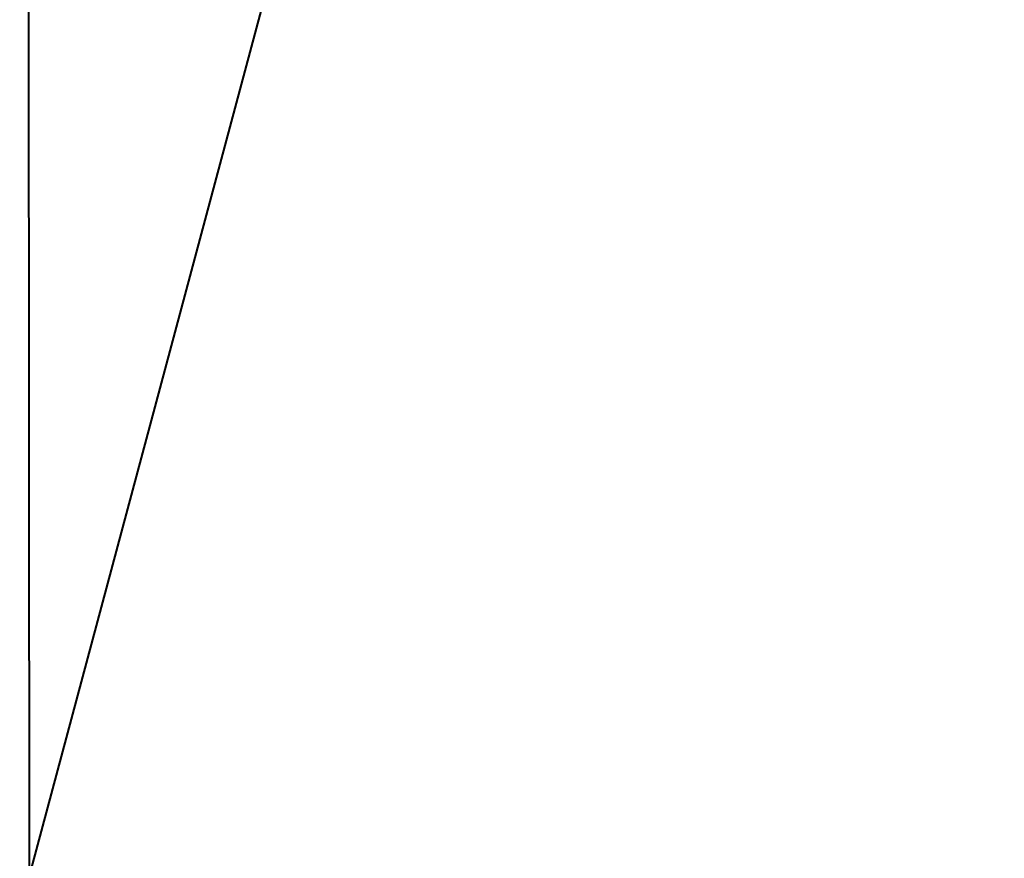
# Model space of a CAD drawing. Header units: millimetres. Extents: x -225 to 225, y -225 to 225.
# Tile 196 of 256: x -38.39 to -38.106, y 0.014 to 0.255. Entities that reach past the tile are written whole.
import ezdxf

# ---------------------------------------------------------------- set-up
doc = ezdxf.new("R2010")
doc.units = ezdxf.units.MM
doc.layers.add('E-LITE-EQPM', color=33, linetype='Continuous', lineweight=30)

# ---------------------------------------------------------------- blocks, each defined once
blk = doc.blocks.new('Lighting_Vibia-Flamingo-1575_Main Family - Lighting_Vibia-Flamingo-1575_Main Family-42104-Flamingo 1575')
at = {"layer": 'E-LITE-EQPM', "lineweight": 40}
mesh = blk.add_polyface(dxfattribs=at)
corners = [(17.94478, -31.08128, 59.7), (0, -35.88957, 59.7), (-17.94478, -31.08128, 59.7), (-31.08128, -17.94478, 59.7), (-35.88957, 0, 59.7), (-31.08128, 17.94478, 59.7), (-17.94478, 31.08128, 59.7), (-19.19478, 33.24634, 59.7), (-33.24634, 19.19478, 59.7), (-38.38957, 0, 59.7), (-33.24634, -19.19478, 59.7), (-19.19478, -33.24634, 59.7), (0, -38.38957, 59.7), (19.19478, -33.24634, 59.7)]
mesh.append_faces([[corners[k] for k in face] for face in [(8, 5, 6, 7)]], dxfattribs={"vtx0": -1})
mesh.append_faces([[corners[k] for k in face] for face in [(4, 9, 10, 3), (9, 4, 5, 8)]], dxfattribs={"vtx0": -1, "vtx2": -1})
mesh.append_faces([[corners[k] for k in face] for face in [(2, 3, 10, 11), (1, 2, 11, 12)]], dxfattribs={"vtx1": -1, "vtx3": -1})
mesh.append_faces([[corners[k] for k in face] for face in [(12, 13, 0, 1)]], dxfattribs={"vtx3": -1})
mesh = blk.add_polyface(dxfattribs=at)
corners = [(-26.41036, 28.22101, 49.7), (-24.10972, 26.93783, 49.7), (-30.07199, 20.06492, 49.7), (-34.12938, 11.92102, 49.7), (-36.0249, 3.02201, 49.7), (-35.63846, -6.06844, 49.7), (-38.38422, -4.53698, 49.7), (-38.38991, 4.48858, 49.7), (-36.30229, 13.26939, 49.7), (-32.23518, 21.32665, 49.7)]
mesh.append_faces([[corners[k] for k in face] for face in [(1, 2, 0)]], dxfattribs={"vtx1": -1})
mesh.append_faces([[corners[k] for k in face] for face in [(9, 0, 2, 8), (2, 3, 8)]], dxfattribs={"vtx1": -1, "vtx2": -1})
mesh.append_faces([[corners[k] for k in face] for face in [(3, 4, 7, 8)]], dxfattribs={"vtx1": -1, "vtx3": -1})
mesh.append_faces([[corners[k] for k in face] for face in [(4, 5, 6, 7)]], dxfattribs={"vtx3": -1})

msp = doc.modelspace()

# ---------------------------------------------------------------- block references
at = {"layer": 'E-LITE-EQPM', "lineweight": 40}
msp.add_blockref('Lighting_Vibia-Flamingo-1575_Main Family - Lighting_Vibia-Flamingo-1575_Main Family-42104-Flamingo 1575', (0, 0, 4000), dxfattribs=at)

doc.saveas('drawing.dxf')
